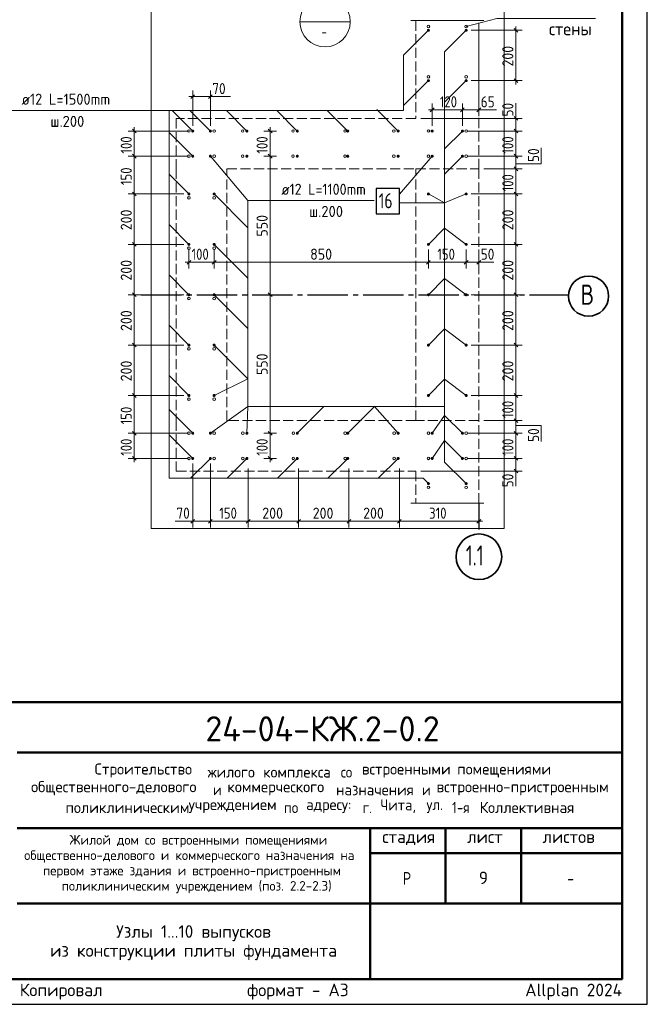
# Model space of a CAD drawing. Header units: millimetres. Extents: x 0 to 50400, y 0 to 35640.
# Tile 4 of 5: x 35462 to 50400, y 0 to 23459. Entities that reach past the tile are written whole.
import ezdxf

# ---------------------------------------------------------------- set-up
doc = ezdxf.new("R2010")
doc.units = ezdxf.units.MM
doc.linetypes.add('______2', pattern=[324, 240, -84])
doc.linetypes.add('______5', pattern=[1320, 960, -120, 120, -120])
for name, color, linetype, lineweight in [('Standard', 7, 'Continuous', 25), ('Выпуски арматуры Г-обр.', 52, 'Continuous', 25), ('ЖБ Стена верхний уровень', 7, 'Continuous', 35), ('Надписи', 7, 'Continuous', 25), ('Размерная выноска', 7, 'Continuous', 13), ('Размерная линия_ общее', 7, 'Continuous', 13), ('Текст_ общее', 7, 'Continuous', 25)]:
    doc.layers.add(name, color=color, linetype=linetype, lineweight=lineweight)
doc.layers.add('Оси', color=7, linetype='______5', lineweight=13, true_color=0x656565)
doc.styles.add('ISOCPEUR', font='txt')

msp = doc.modelspace()

# ---------------------------------------------------------------- hatches: boundary and pattern name
at = {"layer": 'Выпуски арматуры Г-обр.', "linetype": 'Continuous', "lineweight": 25, "transparency": 33554687}
for points in [[(45226, 23206), (45223, 23219), (45215, 23231), (45204, 23239), (45190, 23242), (45176, 23239), (45164, 23231), (45157, 23219), (45154, 23206), (45157, 23192), (45164, 23180), (45176, 23172), (45190, 23170), (45204, 23172), (45215, 23180), (45223, 23192)], [(46126, 23206), (46123, 23219), (46115, 23231), (46104, 23239), (46090, 23242), (46076, 23239), (46064, 23231), (46057, 23219), (46054, 23206), (46057, 23192), (46064, 23180), (46076, 23172), (46090, 23170), (46104, 23172), (46115, 23180), (46123, 23192)], [(45226, 22006), (45223, 22019), (45215, 22031), (45204, 22039), (45190, 22042), (45176, 22039), (45164, 22031), (45157, 22019), (45154, 22006), (45157, 21992), (45164, 21980), (45176, 21972), (45190, 21970), (45204, 21972), (45215, 21980), (45223, 21992)], [(46126, 22006), (46123, 22019), (46115, 22031), (46104, 22039), (46090, 22042), (46076, 22039), (46064, 22031), (46057, 22019), (46054, 22006), (46057, 21992), (46064, 21980), (46076, 21972), (46090, 21970), (46104, 21972), (46115, 21980), (46123, 21992)], [(39616, 20806), (39613, 20819), (39605, 20831), (39594, 20839), (39580, 20842), (39566, 20839), (39554, 20831), (39547, 20819), (39544, 20806), (39547, 20792), (39554, 20780), (39566, 20772), (39580, 20770), (39594, 20772), (39605, 20780), (39613, 20792)], [(40036, 20806), (40033, 20819), (40025, 20831), (40014, 20839), (40000, 20842), (39986, 20839), (39974, 20831), (39967, 20819), (39964, 20806), (39967, 20792), (39974, 20780), (39986, 20772), (40000, 20770), (40014, 20772), (40025, 20780), (40033, 20792)], [(40906, 20806), (40903, 20819), (40895, 20831), (40884, 20839), (40870, 20842), (40856, 20839), (40844, 20831), (40837, 20819), (40834, 20806), (40837, 20792), (40844, 20780), (40856, 20772), (40870, 20770), (40884, 20772), (40895, 20780), (40903, 20792)], [(42106, 20806), (42103, 20819), (42095, 20831), (42084, 20839), (42070, 20842), (42056, 20839), (42044, 20831), (42037, 20819), (42034, 20806), (42037, 20792), (42044, 20780), (42056, 20772), (42070, 20770), (42084, 20772), (42095, 20780), (42103, 20792)], [(43306, 20806), (43303, 20819), (43295, 20831), (43284, 20839), (43270, 20842), (43256, 20839), (43244, 20831), (43237, 20819), (43234, 20806), (43237, 20792), (43244, 20780), (43256, 20772), (43270, 20770), (43284, 20772), (43295, 20780), (43303, 20792)], [(44506, 20806), (44503, 20819), (44495, 20831), (44484, 20839), (44470, 20842), (44456, 20839), (44444, 20831), (44437, 20819), (44434, 20806), (44437, 20792), (44444, 20780), (44456, 20772), (44470, 20770), (44484, 20772), (44495, 20780), (44503, 20792)], [(45316, 20806), (45313, 20819), (45305, 20831), (45294, 20839), (45280, 20842), (45266, 20839), (45254, 20831), (45247, 20819), (45244, 20806), (45247, 20792), (45254, 20780), (45266, 20772), (45280, 20770), (45294, 20772), (45305, 20780), (45313, 20792)], [(46036, 20806), (46033, 20819), (46025, 20831), (46014, 20839), (46000, 20842), (45986, 20839), (45974, 20831), (45967, 20819), (45964, 20806), (45967, 20792), (45974, 20780), (45986, 20772), (46000, 20770), (46014, 20772), (46025, 20780), (46033, 20792)], [(39616, 20206), (39613, 20219), (39605, 20231), (39594, 20239), (39580, 20242), (39566, 20239), (39554, 20231), (39547, 20219), (39544, 20206), (39547, 20192), (39554, 20180), (39566, 20172), (39580, 20170), (39594, 20172), (39605, 20180), (39613, 20192)], [(40036, 20206), (40033, 20219), (40025, 20231), (40014, 20239), (40000, 20242), (39986, 20239), (39974, 20231), (39967, 20219), (39964, 20206), (39967, 20192), (39974, 20180), (39986, 20172), (40000, 20170), (40014, 20172), (40025, 20180), (40033, 20192)], [(40906, 20206), (40903, 20219), (40895, 20231), (40884, 20239), (40870, 20242), (40856, 20239), (40844, 20231), (40837, 20219), (40834, 20206), (40837, 20192), (40844, 20180), (40856, 20172), (40870, 20170), (40884, 20172), (40895, 20180), (40903, 20192)], [(42106, 20206), (42103, 20219), (42095, 20231), (42084, 20239), (42070, 20242), (42056, 20239), (42044, 20231), (42037, 20219), (42034, 20206), (42037, 20192), (42044, 20180), (42056, 20172), (42070, 20170), (42084, 20172), (42095, 20180), (42103, 20192)], [(43306, 20206), (43303, 20219), (43295, 20231), (43284, 20239), (43270, 20242), (43256, 20239), (43244, 20231), (43237, 20219), (43234, 20206), (43237, 20192), (43244, 20180), (43256, 20172), (43270, 20170), (43284, 20172), (43295, 20180), (43303, 20192)], [(44506, 20206), (44503, 20219), (44495, 20231), (44484, 20239), (44470, 20242), (44456, 20239), (44444, 20231), (44437, 20219), (44434, 20206), (44437, 20192), (44444, 20180), (44456, 20172), (44470, 20170), (44484, 20172), (44495, 20180), (44503, 20192)], [(45316, 20206), (45313, 20219), (45305, 20231), (45294, 20239), (45280, 20242), (45266, 20239), (45254, 20231), (45247, 20219), (45244, 20206), (45247, 20192), (45254, 20180), (45266, 20172), (45280, 20170), (45294, 20172), (45305, 20180), (45313, 20192)], [(46036, 20206), (46033, 20219), (46025, 20231), (46014, 20239), (46000, 20242), (45986, 20239), (45974, 20231), (45967, 20219), (45964, 20206), (45967, 20192), (45974, 20180), (45986, 20172), (46000, 20170), (46014, 20172), (46025, 20180), (46033, 20192)], [(39526, 19306), (39523, 19319), (39515, 19331), (39504, 19339), (39490, 19342), (39476, 19339), (39464, 19331), (39457, 19319), (39454, 19306), (39457, 19292), (39464, 19280), (39476, 19272), (39490, 19270), (39504, 19272), (39515, 19280), (39523, 19292)], [(40126, 19306), (40123, 19319), (40115, 19331), (40104, 19339), (40090, 19342), (40076, 19339), (40064, 19331), (40057, 19319), (40054, 19306), (40057, 19292), (40064, 19280), (40076, 19272), (40090, 19270), (40104, 19272), (40115, 19280), (40123, 19292)], [(45226, 19306), (45223, 19319), (45215, 19331), (45204, 19339), (45190, 19342), (45176, 19339), (45164, 19331), (45157, 19319), (45154, 19306), (45157, 19292), (45164, 19280), (45176, 19272), (45190, 19270), (45204, 19272), (45215, 19280), (45223, 19292)], [(46126, 19306), (46123, 19319), (46115, 19331), (46104, 19339), (46090, 19342), (46076, 19339), (46064, 19331), (46057, 19319), (46054, 19306), (46057, 19292), (46064, 19280), (46076, 19272), (46090, 19270), (46104, 19272), (46115, 19280), (46123, 19292)], [(39526, 18106), (39523, 18119), (39515, 18131), (39504, 18139), (39490, 18142), (39476, 18139), (39464, 18131), (39457, 18119), (39454, 18106), (39457, 18092), (39464, 18080), (39476, 18072), (39490, 18070), (39504, 18072), (39515, 18080), (39523, 18092)], [(40126, 18106), (40123, 18119), (40115, 18131), (40104, 18139), (40090, 18142), (40076, 18139), (40064, 18131), (40057, 18119), (40054, 18106), (40057, 18092), (40064, 18080), (40076, 18072), (40090, 18070), (40104, 18072), (40115, 18080), (40123, 18092)], [(45226, 18106), (45223, 18119), (45215, 18131), (45204, 18139), (45190, 18142), (45176, 18139), (45164, 18131), (45157, 18119), (45154, 18106), (45157, 18092), (45164, 18080), (45176, 18072), (45190, 18070), (45204, 18072), (45215, 18080), (45223, 18092)], [(46126, 18106), (46123, 18119), (46115, 18131), (46104, 18139), (46090, 18142), (46076, 18139), (46064, 18131), (46057, 18119), (46054, 18106), (46057, 18092), (46064, 18080), (46076, 18072), (46090, 18070), (46104, 18072), (46115, 18080), (46123, 18092)], [(39526, 16906), (39523, 16919), (39515, 16931), (39504, 16939), (39490, 16942), (39476, 16939), (39464, 16931), (39457, 16919), (39454, 16906), (39457, 16892), (39464, 16880), (39476, 16872), (39490, 16870), (39504, 16872), (39515, 16880), (39523, 16892)], [(40126, 16906), (40123, 16919), (40115, 16931), (40104, 16939), (40090, 16942), (40076, 16939), (40064, 16931), (40057, 16919), (40054, 16906), (40057, 16892), (40064, 16880), (40076, 16872), (40090, 16870), (40104, 16872), (40115, 16880), (40123, 16892)], [(45226, 16906), (45223, 16919), (45215, 16931), (45204, 16939), (45190, 16942), (45176, 16939), (45164, 16931), (45157, 16919), (45154, 16906), (45157, 16892), (45164, 16880), (45176, 16872), (45190, 16870), (45204, 16872), (45215, 16880), (45223, 16892)], [(46126, 16906), (46123, 16919), (46115, 16931), (46104, 16939), (46090, 16942), (46076, 16939), (46064, 16931), (46057, 16919), (46054, 16906), (46057, 16892), (46064, 16880), (46076, 16872), (46090, 16870), (46104, 16872), (46115, 16880), (46123, 16892)], [(39526, 15706), (39523, 15719), (39515, 15731), (39504, 15739), (39490, 15742), (39476, 15739), (39464, 15731), (39457, 15719), (39454, 15706), (39457, 15692), (39464, 15680), (39476, 15672), (39490, 15670), (39504, 15672), (39515, 15680), (39523, 15692)], [(40126, 15706), (40123, 15719), (40115, 15731), (40104, 15739), (40090, 15742), (40076, 15739), (40064, 15731), (40057, 15719), (40054, 15706), (40057, 15692), (40064, 15680), (40076, 15672), (40090, 15670), (40104, 15672), (40115, 15680), (40123, 15692)], [(45226, 15706), (45223, 15719), (45215, 15731), (45204, 15739), (45190, 15742), (45176, 15739), (45164, 15731), (45157, 15719), (45154, 15706), (45157, 15692), (45164, 15680), (45176, 15672), (45190, 15670), (45204, 15672), (45215, 15680), (45223, 15692)], [(46126, 15706), (46123, 15719), (46115, 15731), (46104, 15739), (46090, 15742), (46076, 15739), (46064, 15731), (46057, 15719), (46054, 15706), (46057, 15692), (46064, 15680), (46076, 15672), (46090, 15670), (46104, 15672), (46115, 15680), (46123, 15692)], [(39526, 14506), (39523, 14519), (39515, 14531), (39504, 14539), (39490, 14542), (39476, 14539), (39464, 14531), (39457, 14519), (39454, 14506), (39457, 14492), (39464, 14480), (39476, 14472), (39490, 14470), (39504, 14472), (39515, 14480), (39523, 14492)], [(39526, 14506), (39523, 14519), (39515, 14531), (39504, 14539), (39490, 14542), (39476, 14539), (39464, 14531), (39457, 14519), (39454, 14506), (39457, 14492), (39464, 14480), (39476, 14472), (39490, 14470), (39504, 14472), (39515, 14480), (39523, 14492)], [(40126, 14506), (40123, 14519), (40115, 14531), (40104, 14539), (40090, 14542), (40076, 14539), (40064, 14531), (40057, 14519), (40054, 14506), (40057, 14492), (40064, 14480), (40076, 14472), (40090, 14470), (40104, 14472), (40115, 14480), (40123, 14492)], [(45226, 14506), (45223, 14519), (45215, 14531), (45204, 14539), (45190, 14542), (45176, 14539), (45164, 14531), (45157, 14519), (45154, 14506), (45157, 14492), (45164, 14480), (45176, 14472), (45190, 14470), (45204, 14472), (45215, 14480), (45223, 14492)], [(46126, 14506), (46123, 14519), (46115, 14531), (46104, 14539), (46090, 14542), (46076, 14539), (46064, 14531), (46057, 14519), (46054, 14506), (46057, 14492), (46064, 14480), (46076, 14472), (46090, 14470), (46104, 14472), (46115, 14480), (46123, 14492)], [(39616, 13606), (39613, 13619), (39605, 13631), (39594, 13639), (39580, 13642), (39566, 13639), (39554, 13631), (39547, 13619), (39544, 13606), (39547, 13592), (39554, 13580), (39566, 13572), (39580, 13570), (39594, 13572), (39605, 13580), (39613, 13592)], [(40036, 13606), (40033, 13619), (40025, 13631), (40014, 13639), (40000, 13642), (39986, 13639), (39974, 13631), (39967, 13619), (39964, 13606), (39967, 13592), (39974, 13580), (39986, 13572), (40000, 13570), (40014, 13572), (40025, 13580), (40033, 13592)], [(40906, 13606), (40903, 13619), (40895, 13631), (40884, 13639), (40870, 13642), (40856, 13639), (40844, 13631), (40837, 13619), (40834, 13606), (40837, 13592), (40844, 13580), (40856, 13572), (40870, 13570), (40884, 13572), (40895, 13580), (40903, 13592)], [(42106, 13606), (42103, 13619), (42095, 13631), (42084, 13639), (42070, 13642), (42056, 13639), (42044, 13631), (42037, 13619), (42034, 13606), (42037, 13592), (42044, 13580), (42056, 13572), (42070, 13570), (42084, 13572), (42095, 13580), (42103, 13592)], [(43306, 13606), (43303, 13619), (43295, 13631), (43284, 13639), (43270, 13642), (43256, 13639), (43244, 13631), (43237, 13619), (43234, 13606), (43237, 13592), (43244, 13580), (43256, 13572), (43270, 13570), (43284, 13572), (43295, 13580), (43303, 13592)], [(44506, 13606), (44503, 13619), (44495, 13631), (44484, 13639), (44470, 13642), (44456, 13639), (44444, 13631), (44437, 13619), (44434, 13606), (44437, 13592), (44444, 13580), (44456, 13572), (44470, 13570), (44484, 13572), (44495, 13580), (44503, 13592)], [(45316, 13606), (45313, 13619), (45305, 13631), (45294, 13639), (45280, 13642), (45266, 13639), (45254, 13631), (45247, 13619), (45244, 13606), (45247, 13592), (45254, 13580), (45266, 13572), (45280, 13570), (45294, 13572), (45305, 13580), (45313, 13592)], [(46036, 13606), (46033, 13619), (46025, 13631), (46014, 13639), (46000, 13642), (45986, 13639), (45974, 13631), (45967, 13619), (45964, 13606), (45967, 13592), (45974, 13580), (45986, 13572), (46000, 13570), (46014, 13572), (46025, 13580), (46033, 13592)], [(39616, 13006), (39613, 13019), (39605, 13031), (39594, 13039), (39580, 13042), (39566, 13039), (39554, 13031), (39547, 13019), (39544, 13006), (39547, 12992), (39554, 12980), (39566, 12972), (39580, 12970), (39594, 12972), (39605, 12980), (39613, 12992)], [(40036, 13006), (40033, 13019), (40025, 13031), (40014, 13039), (40000, 13042), (39986, 13039), (39974, 13031), (39967, 13019), (39964, 13006), (39967, 12992), (39974, 12980), (39986, 12972), (40000, 12970), (40014, 12972), (40025, 12980), (40033, 12992)], [(40906, 13006), (40903, 13019), (40895, 13031), (40884, 13039), (40870, 13042), (40856, 13039), (40844, 13031), (40837, 13019), (40834, 13006), (40837, 12992), (40844, 12980), (40856, 12972), (40870, 12970), (40884, 12972), (40895, 12980), (40903, 12992)], [(42106, 13006), (42103, 13019), (42095, 13031), (42084, 13039), (42070, 13042), (42056, 13039), (42044, 13031), (42037, 13019), (42034, 13006), (42037, 12992), (42044, 12980), (42056, 12972), (42070, 12970), (42084, 12972), (42095, 12980), (42103, 12992)], [(43306, 13006), (43303, 13019), (43295, 13031), (43284, 13039), (43270, 13042), (43256, 13039), (43244, 13031), (43237, 13019), (43234, 13006), (43237, 12992), (43244, 12980), (43256, 12972), (43270, 12970), (43284, 12972), (43295, 12980), (43303, 12992)], [(44506, 13006), (44503, 13019), (44495, 13031), (44484, 13039), (44470, 13042), (44456, 13039), (44444, 13031), (44437, 13019), (44434, 13006), (44437, 12992), (44444, 12980), (44456, 12972), (44470, 12970), (44484, 12972), (44495, 12980), (44503, 12992)], [(45316, 13006), (45313, 13019), (45305, 13031), (45294, 13039), (45280, 13042), (45266, 13039), (45254, 13031), (45247, 13019), (45244, 13006), (45247, 12992), (45254, 12980), (45266, 12972), (45280, 12970), (45294, 12972), (45305, 12980), (45313, 12992)], [(46036, 13006), (46033, 13019), (46025, 13031), (46014, 13039), (46000, 13042), (45986, 13039), (45974, 13031), (45967, 13019), (45964, 13006), (45967, 12992), (45974, 12980), (45986, 12972), (46000, 12970), (46014, 12972), (46025, 12980), (46033, 12992)], [(45226, 12406), (45223, 12419), (45215, 12431), (45204, 12439), (45190, 12442), (45176, 12439), (45164, 12431), (45157, 12419), (45154, 12406), (45157, 12392), (45164, 12380), (45176, 12372), (45190, 12370), (45204, 12372), (45215, 12380), (45223, 12392)], [(46126, 12406), (46123, 12419), (46115, 12431), (46104, 12439), (46090, 12442), (46076, 12439), (46064, 12431), (46057, 12419), (46054, 12406), (46057, 12392), (46064, 12380), (46076, 12372), (46090, 12370), (46104, 12372), (46115, 12380), (46123, 12392)]]:
    msp.add_hatch(color=7, dxfattribs=at).paths.add_polyline_path(points)

# ---------------------------------------------------------------- linework, layer by layer
at = {"layer": 'Standard', "color": 7, "linetype": 'Continuous', "lineweight": 13, "transparency": 33554687}
for p, q in [((45190, 22006), (44596, 21412)), ((46090, 22006), (45576, 21492)), ((39580, 20806), (39094, 21292)), ((40000, 20806), (39514, 21292)), ((40870, 20806), (40384, 21292)), ((42070, 20806), (41584, 21292)), ((43270, 20806), (42784, 21292)), ((44470, 20806), (43961, 21315)), ((39580, 20206), (39017, 20768)), ((46000, 20806), (45576, 20382)), ((44499, 19305), (45280, 20206)), ((46000, 20206), (45576, 19782)), ((39490, 19306), (39017, 19778)), ((45576, 19099), (46090, 19306)), ((40896, 19150), (43896, 19150)), ((45576, 19099), (44496, 19099)), ((39490, 18106), (39017, 18578)), ((45190, 18106), (45576, 18492)), ((46090, 18106), (45576, 18492)), ((39490, 16906), (39017, 17378)), ((45190, 16906), (45576, 17292)), ((46090, 16906), (45576, 17292)), ((39490, 15706), (39017, 16178)), ((45190, 15706), (45576, 16092)), ((46090, 15706), (45576, 16092)), ((39490, 14506), (39017, 14978)), ((45190, 14506), (45576, 14892)), ((46090, 14506), (45576, 14892)), ((39580, 13606), (39017, 14168)), ((40896, 14239), (40000, 13606)), ((42070, 13606), (42704, 14239)), ((43270, 13606), (43904, 14239)), ((44470, 13606), (43904, 14239)), ((45280, 13606), (45576, 14029)), ((46000, 13606), (45576, 14029)), ((39580, 13006), (39017, 13568)), ((45280, 13006), (45576, 13429)), ((46000, 13006), (45576, 13429)), ((40000, 13006), (39527, 12533)), ((40870, 13006), (40397, 12533)), ((42070, 13006), (41597, 12533)), ((43270, 13006), (42797, 12533)), ((44470, 13006), (43997, 12533))]:
    msp.add_line(p, q, dxfattribs=at)
at = {"layer": 'Standard', "color": 7, "linetype": 'Continuous', "lineweight": 50, "transparency": 33554687}
for p, q in [((27600, 7200), (49800, 7200)), ((35400, 6000), (49800, 6000)), ((35400, 4200), (49800, 4200)), ((43800, 2400), (43800, 4200)), ((45600, 2400), (45600, 4200)), ((47400, 2400), (47400, 4200)), ((43800, 3600), (49800, 3600)), ((35400, 2400), (49800, 2400)), ((43800, 600), (43800, 2400)), ((43800, 600), (43800, 2400))]:
    msp.add_line(p, q, dxfattribs=at)
at = {"layer": 'Standard', "color": 7, "linetype": 'Continuous', "lineweight": 25, "transparency": 33554687}
for p, q in [((49800, 600), (49800, 7200)), ((27600, 600), (49800, 600)), ((27600, 600), (49800, 600)), ((27600, 600), (49800, 600))]:
    msp.add_line(p, q, dxfattribs=at)
msp.add_lwpolyline([(0, 0), (50400, 0), (50400, 35640), (0, 35640), (0, 0)], close=True, dxfattribs=at)
at = {"layer": 'Standard', "color": 7, "linetype": 'Continuous', "lineweight": 50, "transparency": 33554687}
msp.add_lwpolyline([(2400, 35040), (49800, 35040), (49800, 600), (2400, 600), (2400, 35040)], close=True, dxfattribs=at)
at = {"layer": 'Standard', "color": 254, "linetype": 'Continuous', "lineweight": 13, "true_color": 0xc4c4ff, "transparency": 33554687}
msp.add_lwpolyline([(38590, 11337), (46990, 11337), (46990, 24037), (38590, 24037), (38590, 11337)], dxfattribs=at)
at = {"layer": 'Standard', "color": 7, "linetype": 'Continuous', "lineweight": 13, "transparency": 33554687}
for points in [[(46090, 23296), (46822, 23487), (49167, 23487)], [(45190, 23206), (44596, 22612), (44596, 21292), (35153, 21292)], [(45576, 19099), (45576, 22692), (46090, 23206)], [(45190, 12406), (45063, 12533), (39017, 12533), (39017, 21292)], [(40090, 19306), (40896, 18499), (40896, 19150), (40000, 20206)], [(40896, 14239), (45576, 14239), (45576, 19099), (45190, 19306)], [(40090, 18106), (40896, 17299), (40896, 18499)], [(40090, 16906), (40896, 16099), (40896, 17299)], [(40090, 15706), (40896, 14899), (40896, 16099)], [(40090, 14506), (40896, 14899), (40896, 14239), (40870, 13606)], [(46090, 12406), (45576, 12919), (45576, 14239)]]:
    msp.add_lwpolyline(points, dxfattribs=at)
at = {"layer": 'Выпуски арматуры Г-обр.', "color": 7, "linetype": 'Continuous', "lineweight": 25, "transparency": 33554687}
msp.add_lwpolyline([(43947, 18833), (44499, 18833), (44499, 19433), (43947, 19433), (43947, 18833)], dxfattribs=at)
at = {"layer": 'ЖБ Стена верхний уровень', "color": 253, "linetype": '______2', "lineweight": 18, "true_color": 0xa0a0a0, "transparency": 33554687}
for p, q in [((44890, 23437), (44890, 21106)), ((46390, 19906), (46390, 23437)), ((39190, 21106), (39190, 19906)), ((44890, 21106), (39190, 21106)), ((39190, 19906), (39190, 13906)), ((40390, 13906), (40390, 19906)), ((40390, 19906), (44890, 19906)), ((44890, 13906), (44890, 19906)), ((44890, 19906), (46390, 19906)), ((46390, 19906), (46390, 13906)), ((39190, 13906), (39190, 12706)), ((44890, 13906), (40390, 13906)), ((46390, 13906), (44890, 13906)), ((46390, 11937), (46390, 13906)), ((39190, 12706), (44890, 12706)), ((44890, 12706), (44890, 11937))]:
    msp.add_line(p, q, dxfattribs=at)
at = {"layer": 'Оси', "color": 8, "linetype": '______5', "lineweight": -3, "transparency": 33554687}
for p, q in [((38356, 16906), (48523, 16906)), ((46390, 11937), (46390, 11315))]:
    msp.add_line(p, q, dxfattribs=at)
at = {"layer": 'Оси', "color": 7, "linetype": 'Continuous', "lineweight": 35, "transparency": 33554687}
for centre, radius in [((49001, 16874), 478), ((46393, 10663), 543)]:
    msp.add_circle(centre, radius, dxfattribs=at)
at = {"layer": 'Размерная выноска', "color": 7, "linetype": 'Continuous', "lineweight": 13, "transparency": 33554687}
for p, q in [((46510, 23437), (44770, 23437)), ((44770, 11937), (46510, 11937))]:
    msp.add_line(p, q, dxfattribs=at)
at = {"layer": 'Размерная линия_ общее', "color": 7, "linetype": 'Continuous', "lineweight": 25, "transparency": 33554687}
for p, q in [((47318, 23161), (47228, 23251)), ((47318, 21961), (47228, 22051)), ((39535, 21580), (39625, 21670)), ((39955, 21580), (40045, 21670)), ((45235, 21265), (45325, 21355)), ((45955, 21265), (46045, 21355)), ((46345, 21265), (46435, 21355)), ((47318, 21061), (47228, 21151)), ((38235, 20761), (38145, 20851)), ((41469, 20761), (41379, 20851)), ((47318, 20761), (47228, 20851)), ((38235, 20161), (38145, 20251)), ((41469, 20161), (41379, 20251)), ((47318, 20161), (47228, 20251)), ((47318, 19861), (47228, 19951)), ((47318, 19861), (47228, 19951)), ((38235, 19261), (38145, 19351)), ((47318, 19261), (47228, 19351)), ((38235, 18061), (38145, 18151)), ((47318, 18061), (47228, 18151)), ((39445, 17634), (39535, 17724)), ((40045, 17634), (40135, 17724)), ((45145, 17634), (45235, 17724)), ((46045, 17634), (46135, 17724)), ((46345, 17634), (46435, 17724)), ((38235, 16861), (38145, 16951)), ((41469, 16861), (41379, 16951)), ((47318, 16861), (47228, 16951)), ((38235, 15661), (38145, 15751)), ((47318, 15661), (47228, 15751)), ((38235, 14461), (38145, 14551)), ((47318, 14461), (47228, 14551)), ((47228, 13951), (47318, 13861)), ((47318, 13861), (47228, 13951)), ((38235, 13561), (38145, 13651)), ((41469, 13561), (41379, 13651)), ((47228, 13651), (47318, 13561)), ((38235, 12961), (38145, 13051)), ((41469, 12961), (41379, 13051)), ((47228, 13051), (47318, 12961)), ((47228, 12751), (47318, 12661)), ((39535, 11464), (39625, 11554)), ((39955, 11464), (40045, 11554)), ((40855, 11464), (40945, 11554)), ((42055, 11464), (42145, 11554)), ((43255, 11464), (43345, 11554)), ((44455, 11464), (44545, 11554)), ((46345, 11464), (46435, 11554))]:
    msp.add_line(p, q, dxfattribs=at)
at = {"layer": 'Размерная линия_ общее', "color": 7, "linetype": 'Continuous', "lineweight": 13, "transparency": 33554687}
for p, q in [((47273, 23206), (47273, 23296)), ((47273, 23206), (46210, 23206)), ((47273, 23206), (47123, 23206)), ((47273, 23206), (47423, 23206)), ((47273, 22006), (46210, 22006)), ((47273, 22006), (47123, 22006)), ((47273, 22006), (47423, 22006)), ((47273, 22006), (47273, 21916)), ((39580, 21625), (39490, 21625)), ((39580, 21625), (39580, 21775)), ((39580, 21625), (39580, 21475)), ((39580, 21625), (39580, 20926)), ((39580, 21625), (40000, 21625)), ((40000, 21625), (40000, 21775)), ((40000, 21625), (40480, 21625)), ((40000, 21625), (40000, 21475)), ((40000, 21625), (40000, 20926)), ((40000, 21625), (40090, 21625)), ((45280, 21310), (45280, 21460)), ((46000, 21310), (46000, 21460)), ((46390, 21310), (46390, 21460)), ((47273, 21106), (47273, 21466)), ((45280, 21310), (45190, 21310)), ((45280, 21310), (45280, 21160)), ((45280, 21310), (45280, 20926)), ((45280, 21310), (46000, 21310)), ((46000, 21310), (46000, 21160)), ((46000, 21310), (46000, 20926)), ((46000, 21310), (46390, 21310)), ((46390, 21310), (46810, 21310)), ((46390, 21310), (46390, 21160)), ((46390, 21310), (46480, 21310)), ((47273, 21106), (47273, 21196)), ((38190, 20806), (38190, 20896)), ((41424, 20806), (41424, 20896)), ((47273, 21106), (47123, 21106)), ((47273, 21106), (47423, 21106)), ((38190, 20806), (38040, 20806)), ((38190, 20806), (38340, 20806)), ((38190, 20806), (39460, 20806)), ((38190, 20206), (38190, 20806)), ((41424, 20806), (41274, 20806)), ((41424, 20806), (41574, 20806)), ((41424, 20206), (41424, 20806)), ((47273, 20806), (46120, 20806)), ((47273, 20806), (47123, 20806)), ((47273, 20806), (47423, 20806)), ((47273, 20206), (47273, 20806)), ((38190, 20206), (38040, 20206)), ((38190, 20206), (38340, 20206)), ((38190, 20206), (39460, 20206)), ((38190, 19306), (38190, 20206)), ((41424, 20206), (41274, 20206)), ((41424, 20206), (41574, 20206)), ((41424, 16906), (41424, 20206)), ((47273, 20206), (46120, 20206)), ((47273, 20206), (47123, 20206)), ((47273, 20206), (47423, 20206)), ((47873, 20021), (47873, 20404)), ((47273, 20021), (47873, 20021)), ((47273, 19906), (47273, 19996)), ((47273, 19906), (46510, 19906)), ((47273, 19906), (46510, 19906)), ((47273, 19906), (47123, 19906)), ((47273, 19906), (47123, 19906)), ((47273, 19906), (47273, 19546)), ((47273, 19906), (47423, 19906)), ((47273, 19906), (47273, 19816)), ((47273, 19906), (47423, 19906)), ((47273, 19306), (47273, 19906)), ((38190, 19306), (38040, 19306)), ((38190, 19306), (38340, 19306)), ((38190, 19306), (39370, 19306)), ((38190, 18106), (38190, 19306)), ((47273, 19306), (47123, 19306)), ((47273, 19306), (47423, 19306)), ((47273, 18106), (47273, 19306)), ((38190, 18106), (38040, 18106)), ((38190, 18106), (38340, 18106)), ((38190, 18106), (39370, 18106)), ((38190, 16906), (38190, 18106)), ((47273, 18106), (47123, 18106)), ((47273, 18106), (47423, 18106)), ((47273, 16906), (47273, 18106)), ((39490, 17679), (39490, 17986)), ((39490, 17679), (39490, 17829)), ((40090, 17679), (40090, 17829)), ((45190, 17679), (45190, 17829)), ((46090, 17679), (46090, 17829)), ((46390, 17679), (46390, 17829)), ((39490, 17679), (39400, 17679)), ((39490, 17679), (39490, 17529)), ((39490, 17679), (40090, 17679)), ((40090, 17679), (40090, 17529)), ((40090, 17679), (45190, 17679)), ((45190, 17679), (45190, 17529)), ((45190, 17679), (46090, 17679)), ((46090, 17679), (46090, 17529)), ((46090, 17679), (46390, 17679)), ((46390, 17679), (46750, 17679)), ((46390, 17679), (46390, 17529)), ((46390, 17679), (46480, 17679)), ((38190, 16906), (38040, 16906)), ((38190, 16906), (38340, 16906)), ((38190, 16906), (39370, 16906)), ((38190, 15706), (38190, 16906)), ((41424, 16906), (41274, 16906)), ((41424, 16906), (41574, 16906)), ((41424, 13606), (41424, 16906)), ((47273, 16906), (47123, 16906)), ((47273, 16906), (47423, 16906)), ((47273, 15706), (47273, 16906)), ((38190, 15706), (38040, 15706)), ((38190, 15706), (38340, 15706)), ((38190, 15706), (39370, 15706)), ((38190, 14506), (38190, 15706)), ((47273, 15706), (47123, 15706)), ((47273, 15706), (47423, 15706)), ((47273, 14506), (47273, 15706)), ((38190, 14506), (38040, 14506)), ((38190, 14506), (38340, 14506)), ((38190, 13606), (38190, 14506)), ((47273, 14506), (47123, 14506)), ((47273, 14506), (47423, 14506)), ((47273, 13906), (47273, 14266)), ((47273, 13906), (46510, 13906)), ((47273, 13906), (46630, 13906)), ((47273, 13906), (47123, 13906)), ((47273, 13906), (47123, 13906)), ((47273, 13906), (47273, 13996)), ((47273, 13906), (47423, 13906)), ((47273, 13906), (47273, 13606)), ((47273, 13906), (47423, 13906)), ((47273, 13906), (47273, 13816)), ((47273, 13790), (47873, 13790)), ((47873, 13790), (47873, 13407)), ((38190, 13606), (38040, 13606)), ((38190, 13606), (38340, 13606)), ((41424, 13606), (41274, 13606)), ((41424, 13606), (41574, 13606)), ((47273, 13606), (46120, 13606)), ((47273, 13606), (47123, 13606)), ((47273, 13606), (47423, 13606)), ((47273, 13606), (47273, 13006)), ((38190, 13006), (38040, 13006)), ((38190, 13006), (38340, 13006)), ((38190, 13006), (39460, 13006)), ((38190, 13006), (38190, 12916)), ((41424, 13006), (41274, 13006)), ((41424, 13006), (41574, 13006)), ((41424, 13006), (41424, 12916)), ((47273, 13006), (46120, 13006)), ((47273, 13006), (47123, 13006)), ((47273, 13006), (47423, 13006)), ((47273, 12706), (45010, 12706)), ((47273, 12706), (47123, 12706)), ((47273, 12706), (47273, 12346)), ((47273, 12706), (47423, 12706)), ((47273, 12706), (47273, 12616)), ((39580, 11509), (39160, 11509)), ((39580, 11509), (39490, 11509)), ((39580, 11509), (39580, 11659)), ((39580, 11509), (39580, 11359)), ((39580, 11509), (40000, 11509)), ((40000, 11509), (40000, 11659)), ((40000, 11509), (40000, 11359)), ((40000, 11509), (40900, 11509)), ((40900, 11509), (40900, 11659)), ((40900, 11509), (40900, 11359)), ((40900, 11509), (42100, 11509)), ((42100, 11509), (42100, 11659)), ((42100, 11509), (42100, 11359)), ((42100, 11509), (43300, 11509)), ((43300, 11509), (43300, 11659)), ((43300, 11509), (43300, 11359)), ((43300, 11509), (44500, 11509)), ((44500, 11509), (44500, 11659)), ((44500, 11509), (44500, 11359)), ((44500, 11509), (46390, 11509)), ((46390, 11509), (46390, 11659)), ((46390, 11509), (46390, 11359)), ((46390, 11509), (46390, 11435)), ((46390, 11509), (46480, 11509))]:
    msp.add_line(p, q, dxfattribs=at)
for points in [[(46390, 21310), (46390, 21331), (46390, 21331), (46390, 23289)], [(47273, 22006), (47273, 22408), (47273, 22408), (47273, 23206)], [(47273, 21106), (47256, 21106), (47256, 21106), (45010, 21106)], [(47273, 20806), (47273, 20936), (47273, 20936), (47273, 21106)], [(47273, 19906), (47273, 20121), (47273, 20121), (47273, 20206)], [(47273, 19306), (47253, 19306), (47253, 19306), (46210, 19306)], [(47273, 18106), (47253, 18106), (47253, 18106), (47253, 18106), (47253, 18106), (46210, 18106)], [(40090, 17679), (40090, 17699), (40090, 17699), (40090, 17699), (40090, 17699), (40090, 17699), (40090, 17699), (40090, 17986)], [(45190, 17679), (45190, 17699), (45190, 17699), (45190, 17699), (45190, 17699), (45190, 17986)], [(46090, 17679), (46090, 17699), (46090, 17699), (46090, 17986)], [(46390, 17679), (46390, 17699), (46390, 17699), (46390, 17986)], [(47273, 16906), (47253, 16906), (47253, 16906), (47253, 16906), (47253, 16906), (47253, 16906), (47253, 16906), (46210, 16906)], [(47273, 15706), (47253, 15706), (47253, 15706), (47253, 15706), (47253, 15706), (47253, 15706), (47253, 15706), (47253, 15706), (47253, 15706), (46210, 15706)], [(38190, 14506), (38968, 14506), (38968, 14506), (39370, 14506)], [(47273, 14506), (47253, 14506), (47253, 14506), (47253, 14506), (47253, 14506), (47253, 14506), (47253, 14506), (47253, 14506), (47253, 14506), (47253, 14506), (47253, 14506), (46210, 14506)], [(47273, 13906), (47273, 14158), (47273, 14158), (47273, 14506)], [(38190, 13606), (38481, 13606), (38481, 13606), (39460, 13606)], [(38190, 13006), (38190, 13023), (38190, 13023), (38190, 13606)], [(41424, 13006), (41424, 13054), (41424, 13054), (41424, 13606)], [(47273, 13006), (47273, 12961), (47273, 12961), (47273, 12706)], [(39580, 11509), (39580, 11529), (39580, 11529), (39580, 11529), (39580, 11529), (39580, 11529), (39580, 11529), (39580, 11529), (39580, 11529), (39580, 11529), (39580, 11529), (39580, 12446), (39580, 12446), (39580, 12886)], [(40000, 11509), (40000, 11529), (40000, 11529), (40000, 11529), (40000, 11529), (40000, 11529), (40000, 11529), (40000, 11529), (40000, 11529), (40000, 11529), (40000, 11529), (40000, 12886)], [(40900, 11509), (40900, 11529), (40900, 11529), (40900, 11529), (40900, 11529), (40900, 11529), (40900, 11529), (40900, 11529), (40900, 11529), (40900, 12766)], [(42100, 11509), (42100, 11529), (42100, 11529), (42100, 11529), (42100, 11529), (42100, 11529), (42100, 11529), (42100, 12766)], [(43300, 11509), (43300, 11529), (43300, 11529), (43300, 11529), (43300, 11529), (43300, 12766)], [(44500, 11509), (44500, 11529), (44500, 11529), (44500, 12766)]]:
    msp.add_lwpolyline(points, dxfattribs=at)
at = {"layer": 'Размерная линия_ общее', "color": 253, "linetype": 'Continuous', "lineweight": 13, "true_color": 0xa0a0a0, "transparency": 33554687}
for centre in [(45190, 23296), (46090, 23296), (45190, 22096), (46090, 22096), (39490, 20806), (40090, 20806), (40768, 20806), (41968, 20806), (43204, 20806), (44368, 20806), (45190, 20806), (46090, 20806), (39490, 20206), (40090, 20206), (40768, 20206), (41968, 20206), (43204, 20206), (44368, 20206), (45190, 20206), (46090, 20206), (39490, 19216), (40090, 19216), (39490, 18016), (40090, 18016), (39490, 16816), (40090, 16816), (39490, 15616), (40090, 15616), (39490, 14416), (40090, 14416), (39490, 13606), (40090, 13606), (40774, 13606), (41974, 13606), (43210, 13606), (44374, 13606), (45190, 13606), (46090, 13606), (39490, 13006), (40090, 13006), (40774, 13006), (41974, 13006), (43210, 13006), (44374, 13006), (45190, 13006), (46090, 13006), (45190, 12316), (46090, 12316)]:
    msp.add_circle(centre, 30.6, dxfattribs=at)
at = {"layer": 'Текст_ общее', "color": 7, "linetype": 'Continuous', "lineweight": 13, "transparency": 33554687}
msp.add_line((43331, 23410), (42131, 23410), dxfattribs=at)
msp.add_circle((42731, 23410), 600, dxfattribs=at)

# ---------------------------------------------------------------- texts
at = {"layer": 'Standard', "color": 7, "linetype": 'Continuous', "lineweight": 25, "transparency": 33554687, "attachment_point": 7, "style": 'ISOCPEUR'}
for s, insert, char_height, width in [('\\W0.95;стены', (48059, 23088), 300, 1251.8), ('\\W0.98;Строительство ', (37245, 5402), 264, 2820.83), ('\\W0.96;жилого ', (39937, 5402), 264, 1446.12), ('\\W0.97;комплекса ', (41257, 5402), 264, 1975.29), ('\\W0.90;со ', (43105, 5402), 264, 620.97), ('\\W0.98;встроенными ', (43607, 5402), 264, 2398.16), ('\\W0.98;помещениями', (45877, 5402), 264, 2292.21), ('\\W0.99;общественного-делового ', (35733, 4980), 264, 4457.19), ('\\W0.87;и ', (40063, 4980), 264, 457.48), ('\\W0.98;коммерческого ', (40406, 4980), 264, 2714.91), ('\\W0.97;назначения ', (42993, 4980), 264, 2173.24), ('\\W0.87;и ', (45039, 4980), 264, 457.46), ('\\W0.99;встроенно-пристроенным', (45382, 4980), 264, 4298.92), ('\\W0.98;поликлиническим ', (36552, 4557), 264, 3058.06), ('\\W0.98;учреждением ', (39482, 4557), 264, 2397.9), ('\\W0.91;по ', (41752, 4557), 264, 647.69), ('\\W0.96;адресу: ', (42280, 4557), 264, 1472.67), ('\\W0.89;г. ', (43627, 4557), 264, 539.49), ('\\W0.95;Чита, ', (44049, 4557), 264, 1221.07), ('\\W0.92;ул. ', (45145, 4557), 264, 728.23), ('\\W0.86;1-я ', (45752, 4557), 264, 773.52), ('\\W0.98;Коллективная', (46412, 4557), 264, 2450.61), ('\\W0.99;стадия    лист     листов', (44091, 3795), 300, 5247.11), ('\\W0.80;Р', (44580, 2850), 300, 359.84), ('\\W0.78;-', (48495, 2850), 300, 326.39)]:
    msp.add_mtext(s, dxfattribs=dict(at, insert=insert, char_height=char_height, width=width))
at = {"layer": 'Standard', "color": 7, "linetype": 'Continuous', "lineweight": 50, "transparency": 33554687, "insert": (39882, 6262), "char_height": 600, "width": 6049.91, "attachment_point": 7, "style": 'ISOCPEUR'}
msp.add_mtext('\\W0.98;24-04-КЖ.2-0.2', dxfattribs=at)
at = {"layer": 'Standard', "color": 7, "linetype": 'Continuous', "lineweight": 18, "transparency": 33554687, "char_height": 228, "attachment_point": 7, "style": 'ISOCPEUR'}
for s, insert, width in [('\\W0.99;Жилой дом со встроенными помещениями', (36647, 3741), 6015.25), ('\\W0.99;общественно-делового и коммерческого назначения на', (35570, 3376), 8168.16), ('\\W0.99;первом этаже здания и встроенно-пристроенным', (36015, 3011), 7279.77), ('\\W0.99;поликлиническим учреждением (поз. 2.2-2.3)', (36459, 2646), 6390.3)]:
    msp.add_mtext(s, dxfattribs=dict(at, insert=insert, width=width))
at = {"layer": 'Standard', "color": 7, "linetype": 'Continuous', "lineweight": 25, "transparency": 33554687, "insert": (39600, 1885), "char_height": 300, "width": 6875.25, "attachment_point": 2, "line_spacing_factor": 0.903614}
msp.add_mtext('\\A1;{\\fISOCPEUR|i0|b0;\\H300.000000;\\W1.000000;\\C7;Узлы 1...10 выпусков}\\P{\\fISOCPEUR|i0|b0;\\H300.000000;\\W1.000000;\\C7;из конструкции плиты фундамента}\\P', dxfattribs=at)
at = {"layer": 'Standard', "color": 8, "linetype": 'Continuous', "lineweight": 13, "transparency": 33554687, "insert": (49800, 297), "char_height": 300, "width": 14099.36, "attachment_point": 6, "style": 'ISOCPEUR'}
msp.add_mtext('\\A1;{\\fISOCPEUR|i0|b0;\\H300.000000;\\W1.000000;\\C8;Копировал                  формат - А3                      Allplan 2024}\\P', dxfattribs=at)
at = {"layer": 'Выпуски арматуры Г-обр.', "color": 7, "linetype": 'Continuous', "lineweight": 13, "transparency": 33554687, "attachment_point": 7, "style": 'ISOCPEUR'}
for s, insert, char_height, width in [('\\W0.94;ø12 L=1500mm ', (35507, 21432), 264, 2525.26), ('\\W0.95;ш.200 ', (36193, 20904), 264, 1154.56), ('\\W0.92;ø12 L=1100mm ', (41691, 19286), 264, 2469.88), ('\\W0.75;16', (44007, 18965), 360, 566.74), ('\\W0.95;ш.200 ', (42351, 18758), 264, 1154.56)]:
    msp.add_mtext(s, dxfattribs=dict(at, insert=insert, char_height=char_height, width=width))
at = {"layer": 'Надписи', "color": 7, "linetype": 'Continuous', "lineweight": 13, "transparency": 33554687, "insert": (46500, 3012), "char_height": 300, "width": 326.67, "attachment_point": 5, "style": 'ISOCPEUR'}
msp.add_mtext('\\A1;{\\fISOCPEUR|i0|b0;\\H300.000000;\\W1.000000;\\C7;9}\\P', dxfattribs=at)
at = {"layer": 'Оси', "color": 7, "linetype": 'Continuous', "lineweight": 35, "transparency": 33554687, "char_height": 480, "attachment_point": 7, "style": 'ISOCPEUR'}
for s, insert, width in [('\\W0.80;В', (48809, 16666), 575.74), ('\\W0.68;1.1', (46081, 10454), 787.99)]:
    msp.add_mtext(s, dxfattribs=dict(at, insert=insert, width=width))
at = {"layer": 'Размерная линия_ общее', "color": 7, "linetype": 'Continuous', "lineweight": 25, "transparency": 33554687, "char_height": 264, "attachment_point": 7, "rotation": 90, "style": 'ISOCPEUR'}
for s, insert, width in [('\\W0.91;200', (47213, 22342), 674.39), ('\\W0.87;50', (47213, 21151), 484.71), ('\\W0.83;100', (38130, 20268), 610.29), ('\\W0.83;100', (41364, 20268), 610.29), ('\\W0.83;100', (47213, 20268), 610.29), ('\\W0.87;50', (47825, 20069), 484.71), ('\\W0.83;150', (38130, 19518), 610.29), ('\\W0.83;100', (47213, 19368), 610.29), ('\\W0.91;200', (38130, 18442), 674.38), ('\\W0.91;550', (41364, 18292), 674.39), ('\\W0.91;200', (47213, 18442), 674.38), ('\\W0.91;200', (38130, 17242), 674.38), ('\\W0.91;200', (47213, 17242), 674.38), ('\\W0.91;200', (38130, 16042), 674.38), ('\\W0.91;200', (47213, 16042), 674.38), ('\\W0.91;550', (41364, 14992), 674.39), ('\\W0.91;200', (38130, 14842), 674.38), ('\\W0.91;200', (47213, 14842), 674.38), ('\\W0.83;100', (47213, 13968), 610.29), ('\\W0.83;150', (38130, 13818), 610.28), ('\\W0.87;50', (47825, 13399), 484.71), ('\\W0.83;100', (38130, 13068), 610.29), ('\\W0.83;100', (41364, 13068), 610.29), ('\\W0.83;100', (47213, 13068), 610.29), ('\\W0.87;50', (47213, 12317), 484.72)]:
    msp.add_mtext(s, dxfattribs=dict(at, insert=insert, width=width))
at = {"layer": 'Размерная линия_ общее', "color": 7, "linetype": 'Continuous', "lineweight": 25, "transparency": 33554687, "char_height": 264, "attachment_point": 7, "style": 'ISOCPEUR'}
for s, insert, width in [('\\W0.87;70', (40045, 21685), 484.72), ('\\W0.83;120', (45462, 21370), 610.29), ('\\W0.87;65', (46435, 21370), 484.73), ('\\W0.83;100', (39552, 17739), 610.29), ('\\W0.91;850', (42376, 17739), 674.39), ('\\W0.83;150', (45402, 17739), 610.29), ('\\W0.87;50', (46435, 17739), 484.73), ('\\W0.87;70', (39192, 11569), 484.73), ('\\W0.83;150', (40212, 11569), 610.29), ('\\W0.91;200', (41236, 11569), 674.39), ('\\W0.91;200', (42436, 11569), 674.39), ('\\W0.91;200', (43636, 11569), 674.39), ('\\W0.83;310', (45207, 11569), 610.29)]:
    msp.add_mtext(s, dxfattribs=dict(at, insert=insert, width=width))
at = {"layer": 'Текст_ общее', "color": 7, "linetype": 'Continuous', "lineweight": 18, "transparency": 33554687, "insert": (42645, 23048), "char_height": 240, "width": 261.12, "attachment_point": 7, "style": 'ISOCPEUR'}
msp.add_mtext('\\W0.78;-', dxfattribs=at)

doc.saveas('drawing.dxf')
